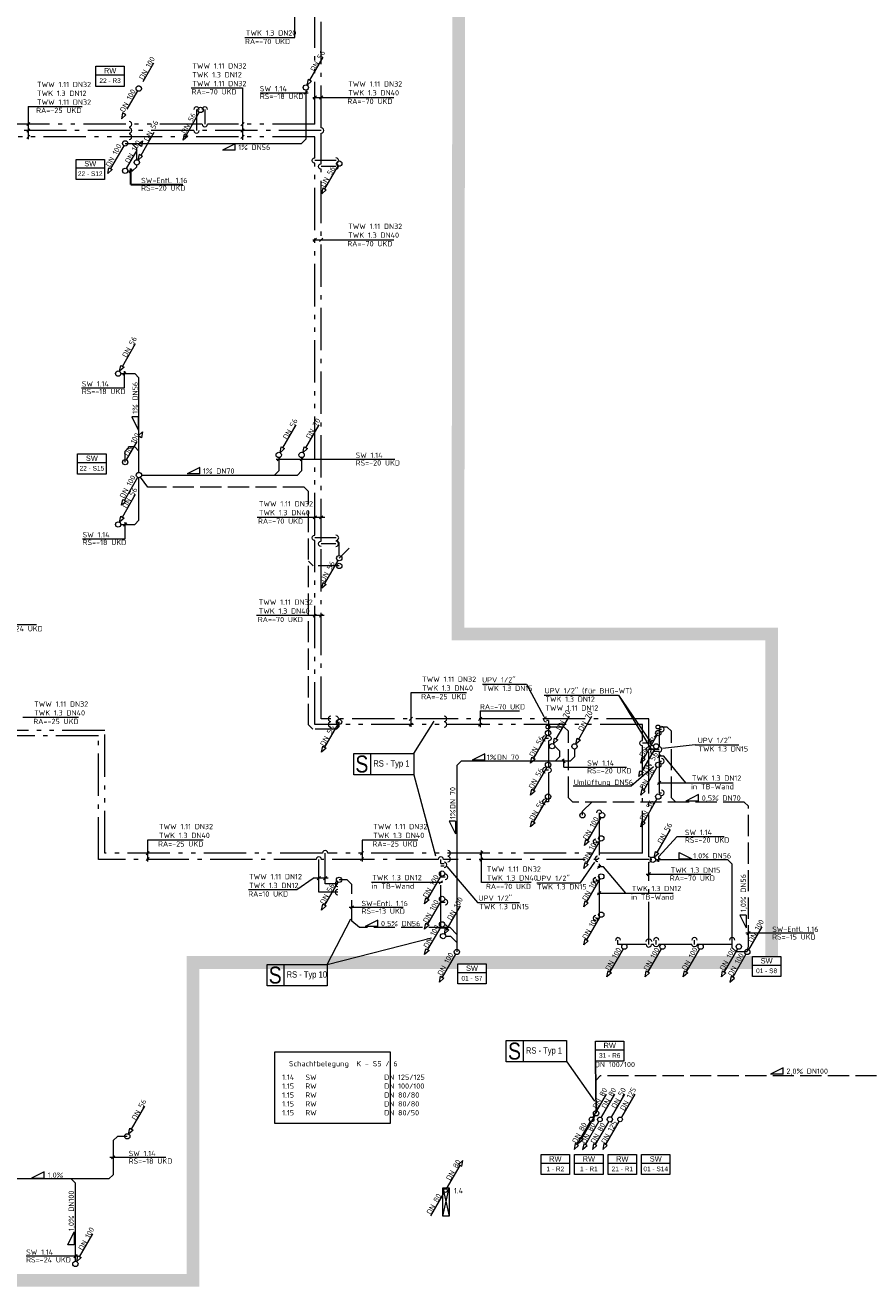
# Model space of a CAD drawing. Header units: metres. Extents: x -5 to 278, y -19 to 180.
# Tile 43 of 59: x 170 to 190, y 62 to 92. Entities that reach past the tile are written whole.
import ezdxf
from ezdxf.enums import TextEntityAlignment as Align

# ---------------------------------------------------------------- set-up
doc = ezdxf.new("R2010")
doc.units = ezdxf.units.M
doc.header["$LTSCALE"] = 0.1
for name, pattern in [('_PGMM_Ge_2Pkt', [16, 10, -2, 0, -2, 0, -2]), ('_PGMM_Ge_Ku', [6.5, 5, -1.5]), ('_PGMM_Ge_Pkt', [14, 10, -2, 0, -2])]:
    doc.linetypes.add(name, pattern=pattern)
doc.layers.get('0').update_dxf_attribs({"linetype": 'CONTINUOUS', "lineweight": 20})
for name, color, linetype, lineweight in [('A_TWW Bereiter_4', 34, 'CONTINUOUS', 20), ('S_Fallstrangentlüftung', 24, '_PGMM_Ge_Ku', 20), ('S_Fallstrangentlüftung TXT', 24, 'CONTINUOUS', 20), ('S_Feuerlöschleitung trocken', 90, '_PGMM_FLT', 20), ('S_Feuerlöschleitung trocken TXT', 52, 'CONTINUOUS', 20), ('S_Kaltwasser', 90, '_PGMM_Ge_Pkt', 20), ('S_Regenwasser', 162, '_PGMM_Ge_Ku', 20), ('S_Regenwasser TXT', 162, 'CONTINUOUS', 20), ('S_Schmutzwasser', 34, 'CONTINUOUS', 20), ('S_Schmutzwasser TXT', 34, 'CONTINUOUS', 20), ('S_Stempel Schott', 125, 'CONTINUOUS', 20), ('S_TXT Strang RW', 140, 'CONTINUOUS', 20), ('S_TXT Strang SW', 30, 'CONTINUOUS', 20), ('S_TXT_W+K+Z', 125, 'CONTINUOUS', 20), ('S_Warmwasser', 10, '_PGMM_Ge_2Pkt', 20)]:
    doc.layers.add(name, color=color, linetype=linetype, lineweight=lineweight)
doc.styles.add('ACS_ISOCT', font='ISOCT')
doc.styles.add('Arial', font='arial.ttf')
doc.styles.add('ARIAL_NARROW', font='ARIALN.TTF')
doc.styles.get("Standard").update_dxf_attribs({"font": 'isocp.shx', "height": 0.001})
doc.styles.add('TGA_E2-02$0$STANDARD', font='isocp3.shx')
doc.linetypes.add('_PGMM_FLT', pattern='A,8,0,["FLT",ACS_ISOCT,S=1,R=0,X=0,Y=-0.5],-3.2', length=11.2)

# ---------------------------------------------------------------- blocks, each defined once
blk = doc.blocks.new('Feuerlöschschrank')
at = {"color": 0, "linetype": 'ByBlock'}
blk.add_lwpolyline([(0.15, 0), (0, 0), (0, 0.67), (0.15, 0.67)], close=True, dxfattribs=at)
for points in [[(0, 0), (0.15, 0.67)], [(0, 0.67), (0.15, 0)]]:
    blk.add_lwpolyline(points, dxfattribs=at)
blk = doc.blocks.new('*U26')
at = {"color": 0, "linetype": 'ByBlock'}
blk.add_wipeout([(0, 0), (0.671, 0), (0.671, -0.473), (0, -0.473)], dxfattribs=at)
blk.add_lwpolyline([(0, 0), (0.671, 0), (0.671, -0.473), (0, -0.473)], close=True, dxfattribs=at)
blk.add_lwpolyline([(0, -0.203), (0.671, -0.203)], dxfattribs=at)
blk.add_lwpolyline([(0, -0.203), (0.671, -0.203)], dxfattribs=at)
at = {"color": 0, "linetype": 'ByBlock', "insert": (0.336, -0.102), "char_height": 0.125, "width": 0.20598, "attachment_point": 5, "style": 'ACS_ISOCT'}
blk.add_mtext('{\\fArial|b0|i0|c0|p34;SW}', dxfattribs=at)
at = {"color": 0, "linetype": 'ByBlock', "style": 'Arial'}
blk.add_attdef('STRANG_NR.', text='', height=0.11, dxfattribs=at).set_placement((0.336, -0.338), align=Align.MIDDLE_CENTER)
blk = doc.blocks.new('*U27')
at = {"color": 0, "linetype": 'ByBlock'}
blk.add_wipeout([(0, 0), (0.671, 0), (0.671, -0.473), (0, -0.473)], dxfattribs=at)
blk.add_lwpolyline([(0, 0), (0.671, 0), (0.671, -0.473), (0, -0.473)], close=True, dxfattribs=at)
blk.add_lwpolyline([(0, -0.203), (0.671, -0.203)], dxfattribs=at)
blk.add_lwpolyline([(0, -0.203), (0.671, -0.203)], dxfattribs=at)
at = {"color": 0, "linetype": 'ByBlock', "insert": (0.336, -0.102), "char_height": 0.125, "width": 0.20598, "attachment_point": 5, "style": 'ACS_ISOCT'}
blk.add_mtext('{\\fArial|b0|i0|c0|p34;RW}', dxfattribs=at)
at = {"color": 0, "linetype": 'ByBlock', "style": 'Arial'}
blk.add_attdef('STRANG_NR.', text='', height=0.11, dxfattribs=at).set_placement((0.336, -0.338), align=Align.MIDDLE_CENTER)

msp = doc.modelspace()

# ---------------------------------------------------------------- linework, layer by layer
at = {"layer": 'A_TWW Bereiter_4', "const_width": 0.3}
msp.add_lwpolyline([(104.65, 119.101), (168.262, 119.101), (187.01, 119.101), (187.01, 111.281), (180.39, 111.286), (180.35, 77.501), (187.75, 77.501), (187.75, 69.751), (174.102, 69.751), (174.102, 62.251), (149.725, 62.251), (149.725, 69.877), (104.61, 69.877), (104.61, 119.182)], dxfattribs=at)
at = {"layer": 'S_Fallstrangentlüftung'}
for p, q in [((172.531, 88.482), (172.844, 89.023)), ((172.805, 89.046), (172.911, 89.14)), ((172.883, 89.001), (172.805, 89.046)), ((172.911, 89.14), (172.883, 89.001)), ((172.562, 88.425), (172.675, 88.425)), ((172.675, 88.425), (172.775, 88.525)), ((172.775, 88.525), (172.775, 88.565)), ((172.531, 81.61), (172.844, 82.151)), ((172.805, 82.174), (172.911, 82.268)), ((172.883, 82.129), (172.805, 82.174)), ((172.911, 82.268), (172.883, 82.129)), ((173.037, 80.963), (172.866, 81.203)), ((176.723, 80.963), (173.037, 80.963)), ((176.824, 75.357), (176.824, 80.862)), ((177.55, 79.291), (177.788, 79.53)), ((177.55, 79.108), (176.934, 79.108)), ((176.926, 75.255), (176.824, 75.357)), ((177.546, 75.317), (177.484, 75.255)), ((177.546, 75.317), (177.546, 75.428)), ((182.857, 75.307), (182.5, 75.307)), ((182.857, 75.307), (182.957, 75.207)), ((185.287, 75.307), (185.093, 75.307)), ((185.287, 75.307), (185.387, 75.207)), ((177.484, 75.255), (176.926, 75.255)), ((182.957, 73.637), (182.957, 75.207)), ((185.075, 75.166), (184.975, 75.066)), ((185.387, 73.637), (185.387, 75.207)), ((182.634, 74.854), (182.634, 74.854)), ((182.957, 73.637), (183.057, 73.537)), ((187.104, 73.537), (183.057, 73.537)), ((183.287, 73.319), (183.505, 73.537)), ((185.387, 73.637), (185.487, 73.537)), ((187.104, 73.537), (187.204, 73.437)), ((183.287, 73.225), (183.287, 73.319)), ((187.204, 70.133), (187.204, 73.437)), ((177.737, 71.702), (177.546, 71.702)), ((177.85, 71.589), (177.737, 71.702)), ((177.85, 70.724), (177.85, 71.589)), ((178.025, 70.576), (177.85, 70.724)), ((180.163, 70.576), (178.025, 70.576)), ((187.175, 70.001), (187.204, 70.133))]:
    msp.add_line(p, q, dxfattribs=at)
at = {"layer": 'S_Fallstrangentlüftung', "linetype": 'Continuous'}
for centre in [(182.475, 75.307), (185.068, 75.307)]:
    msp.add_circle(centre, 0.0463, dxfattribs=at)
for centre in [(172.5, 88.428), (172.5, 81.556)]:
    msp.add_ellipse(centre, major_axis=(0, 0.0625), ratio=1, start_param=-1.570796, end_param=4.712389, dxfattribs=at)
at = {"layer": 'S_Fallstrangentlüftung TXT', "lineweight": 30}
for p, q in [((172.594, 88.387), (172.67, 88.463)), ((172.632, 88.108), (172.632, 88.486)), ((172.632, 88.108), (173.858, 88.108))]:
    msp.add_line(p, q, dxfattribs=at)
at = {"layer": 'S_Fallstrangentlüftung TXT'}
for p, q in [((184.437, 73.917), (184.959, 74.372)), ((183.068, 73.917), (184.437, 73.917)), ((186.027, 73.711), (185.727, 73.561)), ((186.027, 73.561), (185.727, 73.561)), ((186.027, 73.561), (186.027, 73.711)), ((179.059, 71.051), (177.786, 71.051)), ((177.812, 71.014), (177.888, 71.089)), ((187.151, 70.867), (187.001, 70.867)), ((187.001, 70.867), (187.151, 70.567)), ((187.151, 70.867), (187.151, 70.567)), ((178.462, 70.75), (178.162, 70.6)), ((178.462, 70.6), (178.162, 70.6)), ((178.462, 70.6), (178.462, 70.75)), ((188.745, 70.443), (187.14, 70.443)), ((187.166, 70.405), (187.242, 70.481))]:
    msp.add_line(p, q, dxfattribs=at)
at = {"layer": 'S_Feuerlöschleitung trocken', "linetype": '_PGMM_FLT', "ltscale": 2}
for p, q in [((180.078, 64.409), (180.4, 64.966)), ((179.712, 63.775), (180.034, 64.332))]:
    msp.add_line(p, q, dxfattribs=at)
at = {"layer": 'S_Feuerlöschleitung trocken', "linetype": 'Continuous', "ltscale": 2}
for p, q in [((180.467, 65.083), (180.361, 64.988)), ((180.361, 64.988), (180.439, 64.943)), ((180.439, 64.943), (180.467, 65.083))]:
    msp.add_line(p, q, dxfattribs=at)
at = {"layer": 'S_Feuerlöschleitung trocken', "linetype": 'Continuous'}
msp.add_ellipse((180.056, 64.371), major_axis=(0, 0.0445), ratio=1, start_param=-1.570796, end_param=4.712389, dxfattribs=at)
at = {"layer": 'S_Kaltwasser'}
for p, q in [((177.125, 89.444), (177.125, 91.958)), ((174.18, 89.875), (174.18, 89.382)), ((174.117, 89.382), (168.267, 89.382)), ((177.125, 89.382), (174.242, 89.382)), ((177.125, 88.594), (177.125, 89.319)), ((177.467, 88.532), (177.125, 88.532)), ((177.125, 79.694), (177.125, 88.469)), ((177.467, 79.631), (177.125, 79.631)), ((177.125, 75.502), (177.125, 79.569)), ((184.854, 75.502), (177.125, 75.502)), ((182.489, 75.463), (182.44, 75.463)), ((182.489, 75.463), (182.489, 75.102)), ((184.854, 74.837), (184.854, 75.502)), ((171.868, 75.096), (165.462, 75.096)), ((171.868, 72.18), (171.868, 75.096)), ((182.489, 75.039), (182.4, 75.039)), ((185.098, 75.254), (185.15, 75.254)), ((185.098, 75.254), (185.098, 74.837)), ((182.489, 74.977), (182.489, 74.352)), ((185.098, 74.775), (184.854, 74.775)), ((184.854, 72.242), (184.854, 74.712)), ((185.098, 74.726), (184.95, 74.726)), ((185.098, 74.726), (185.098, 73.754)), ((185.098, 74.504), (185.15, 74.504)), ((182.489, 74.289), (182.4, 74.289)), ((182.489, 74.289), (182.489, 74.288)), ((182.489, 74.227), (182.489, 73.539)), ((182.489, 73.539), (182.4, 73.539)), ((185.098, 73.754), (185.15, 73.754)), ((183.679, 73.281), (183.679, 70.796)), ((183.605, 72.596), (183.679, 72.596)), ((177.006, 72.18), (171.868, 72.18)), ((177.069, 71.41), (177.069, 72.18)), ((179.883, 72.18), (177.131, 72.18)), ((179.945, 72.084), (179.945, 72.18)), ((179.945, 72.084), (180.025, 72.084)), ((179.945, 70.573), (179.945, 72.031)), ((179.945, 72.031), (180.025, 72.031)), ((184.854, 72.18), (180.008, 72.18)), ((183.646, 72.215), (183.679, 72.215)), ((184.854, 70.18), (184.854, 72.117)), ((179.945, 71.773), (180.05, 71.773)), ((183.605, 71.696), (183.679, 71.696)), ((177.515, 71.41), (177.069, 71.41)), ((179.945, 71.172), (180.05, 71.172)), ((179.945, 70.573), (180.05, 70.573)), ((183.605, 70.796), (183.679, 70.796)), ((184.125, 70.18), (184.125, 70.275)), ((185.025, 70.18), (185.025, 70.275)), ((185.933, 70.18), (185.933, 70.276)), ((186.818, 70.18), (186.818, 70.276)), ((184.791, 70.18), (184.125, 70.18)), ((184.962, 70.18), (184.916, 70.18)), ((185.87, 70.18), (185.087, 70.18)), ((186.818, 70.18), (185.995, 70.18))]:
    msp.add_line(p, q, dxfattribs=at)
at = {"layer": 'S_Kaltwasser', "linetype": 'Continuous'}
for centre, major_axis in [((174.18, 89.875), (0, 0.0625)), ((172.593, 89.382), (0.0625, 0)), ((174.18, 89.382), (0, -0.0625)), ((177.125, 89.382), (0.0625, 0)), ((177.467, 88.532), (0.0625, 0)), ((177.467, 79.631), (0.0625, 0)), ((177.354, 75.501), (-0.0625, 0)), ((177.474, 75.501), (0.0625, 0)), ((180.025, 75.501), (0.0625, 0)), ((185.15, 75.254), (0.0625, 0)), ((182.406, 75.04), (-0.0625, 0)), ((184.956, 74.727), (-0.0625, 0)), ((185.098, 74.775), (0.0625, 0)), ((185.15, 74.504), (0.0625, 0)), ((182.406, 74.29), (-0.0625, 0)), ((185.15, 73.754), (0.0625, 0)), ((182.406, 73.54), (-0.0625, 0)), ((183.679, 73.281), (0, 0.0625)), ((183.605, 72.596), (-0.0625, 0)), ((177.069, 72.18), (0, 0.0625)), ((179.945, 72.18), (0, 0.0625)), ((180.026, 72.057), (0.0625, 0)), ((180.111, 72.192), (0.0625, 0)), ((183.645, 72.197), (-0.0625, 0)), ((184.854, 72.18), (0.0625, 0)), ((180.05, 71.773), (0.0625, 0)), ((183.605, 71.696), (-0.0625, 0)), ((177.515, 71.41), (-0.0625, 0)), ((180.05, 71.172), (0.0625, 0)), ((183.605, 70.796), (-0.0625, 0)), ((180.05, 70.573), (0.0625, 0)), ((184.125, 70.275), (0, 0.0625)), ((185.025, 70.275), (0, 0.0625)), ((185.933, 70.276), (0, 0.0625)), ((186.818, 70.276), (0, 0.0625)), ((184.854, 70.179), (0, -0.0625))]:
    msp.add_ellipse(centre, major_axis=major_axis, ratio=1, start_param=4.708766, end_param=7.866194, dxfattribs=at)
at = {"layer": 'S_Kaltwasser', "linetype": 'Continuous', "extrusion": (0, 0, -1)}
for centre, major_axis, start_param, end_param in [((177.124, 88.532), (-0.0625, 0), 4.708766, 7.866194), ((177.124, 79.631), (-0.0625, 0), 4.708766, 7.866194), ((182.437, 75.484), (-0.0442, 0.0442), 3.923368, 7.080795), ((182.489, 75.04), (0.0625, 0), 4.708766, 7.866194), ((184.854, 74.775), (-0.0442, 0.0442), 3.923368, 7.080795), ((182.489, 74.29), (0.0625, 0), 4.708766, 7.866194), ((184.854, 70.25), (0.0442, 0.0442), 3.923368, 7.080795), ((185.025, 70.18), (0, -0.0625), 4.708766, 7.866194), ((185.933, 70.18), (0, -0.0625), 4.708766, 7.866194)]:
    msp.add_ellipse(centre, major_axis=major_axis, ratio=1, start_param=start_param, end_param=end_param, dxfattribs=at)
at = {"layer": 'S_Regenwasser'}
for p, q in [((173.165, 90.965), (172.853, 90.424)), ((172.79, 90.315), (172.478, 89.774)), ((172.439, 89.797), (172.41, 89.657)), ((172.41, 89.657), (172.517, 89.752)), ((172.517, 89.752), (172.439, 89.797)), ((183.608, 66.978), (183.708, 67.078)), ((194.776, 67.078), (183.708, 67.078))]:
    msp.add_line(p, q, dxfattribs=at)
at = {"layer": 'S_Regenwasser', "linetype": 'Continuous'}
for p, q in [((183.608, 66.193), (183.608, 66.978)), ((183.844, 66.646), (183.532, 66.105)), ((184.044, 66.645), (183.732, 66.104)), ((184.278, 66.645), (183.965, 66.104)), ((183.577, 66.14), (183.265, 65.598)), ((183.469, 65.997), (183.157, 65.456)), ((183.669, 65.996), (183.357, 65.455)), ((183.903, 65.996), (183.59, 65.455)), ((183.118, 65.478), (183.089, 65.339)), ((183.196, 65.433), (183.118, 65.478)), ((183.197, 65.482), (183.226, 65.621)), ((183.304, 65.576), (183.197, 65.482)), ((183.226, 65.621), (183.304, 65.576)), ((183.318, 65.477), (183.289, 65.338)), ((183.396, 65.432), (183.318, 65.477)), ((183.551, 65.477), (183.523, 65.338)), ((183.629, 65.432), (183.551, 65.477)), ((183.089, 65.339), (183.196, 65.433)), ((183.289, 65.338), (183.396, 65.432)), ((183.523, 65.338), (183.629, 65.432))]:
    msp.add_line(p, q, dxfattribs=at)
at = {"layer": 'S_Regenwasser'}
msp.add_circle((172.821, 90.369), 0.0625, dxfattribs=at)
at = {"layer": 'S_Regenwasser', "linetype": 'Continuous'}
for centre, major_axis in [((183.501, 66.05), (0, 0.055)), ((183.608, 66.194), (0, 0.0625)), ((183.7, 66.049), (0, 0.055)), ((183.934, 66.05), (0, 0.0625))]:
    msp.add_ellipse(centre, major_axis=major_axis, ratio=1, start_param=-1.570796, end_param=4.712389, dxfattribs=at)
at = {"layer": 'S_Regenwasser TXT'}
for p, q in [((188.025, 67.267), (187.725, 67.117)), ((188.025, 67.117), (188.025, 67.267)), ((188.025, 67.117), (187.725, 67.117))]:
    msp.add_line(p, q, dxfattribs=at)
at = {"layer": 'S_Schmutzwasser'}
for p, q in [((176.86, 90.566), (177.173, 91.107)), ((176.793, 90.449), (176.821, 90.589)), ((176.899, 90.544), (176.793, 90.449)), ((176.821, 90.589), (176.899, 90.544)), ((176.761, 90.332), (176.761, 89.175)), ((174.249, 89.811), (173.936, 89.27)), ((172.874, 88.799), (173.186, 89.34)), ((173.869, 89.153), (173.897, 89.293)), ((173.897, 89.293), (173.975, 89.248)), ((172.47, 89.021), (172.157, 88.48)), ((172.5, 89.075), (176.661, 89.075)), ((172.775, 88.958), (172.658, 89.075)), ((173.975, 89.248), (173.869, 89.153)), ((176.661, 89.075), (176.761, 89.175)), ((172.775, 88.69), (172.775, 88.958)), ((172.806, 88.682), (172.835, 88.821)), ((172.913, 88.776), (172.806, 88.682)), ((172.835, 88.821), (172.913, 88.776)), ((172.09, 88.363), (172.118, 88.502)), ((172.196, 88.457), (172.09, 88.363)), ((172.118, 88.502), (172.196, 88.457)), ((177.519, 88.546), (177.206, 88.005)), ((177.139, 87.888), (177.167, 88.027)), ((177.245, 87.982), (177.139, 87.888)), ((177.167, 88.027), (177.245, 87.982)), ((172.434, 83.816), (172.746, 84.357)), ((172.366, 83.699), (172.395, 83.839)), ((172.473, 83.794), (172.366, 83.699)), ((172.395, 83.839), (172.473, 83.794)), ((172.397, 83.645), (172.725, 83.645)), ((172.725, 83.645), (172.825, 83.545)), ((172.825, 81.312), (172.825, 83.545)), ((176.221, 81.896, 3.88), (176.534, 82.437, 3.88)), ((176.762, 81.896, 3.88), (177.074, 82.437, 3.88)), ((172.598, 81.914), (172.5, 81.815)), ((172.725, 81.914), (172.598, 81.914)), ((172.725, 81.914), (172.825, 81.814)), ((176.154, 81.779, 3.88), (176.182, 81.919, 3.88)), ((176.26, 81.874, 3.88), (176.154, 81.779, 3.88)), ((176.182, 81.919, 3.88), (176.26, 81.874, 3.88)), ((176.694, 81.779, 3.88), (176.723, 81.919, 3.88)), ((176.801, 81.874, 3.88), (176.694, 81.779, 3.88)), ((176.723, 81.919, 3.88), (176.801, 81.874, 3.88)), ((172.5, 81.556), (172.5, 81.815)), ((176.123, 81.662), (176.123, 81.35)), ((176.663, 81.663), (176.663, 81.35)), ((176.123, 81.35), (176.023, 81.25)), ((176.663, 81.35), (176.563, 81.25)), ((172.794, 81.196), (172.481, 80.655)), ((172.825, 80.185), (172.825, 81.188)), ((172.887, 81.25), (176.563, 81.25)), ((176.824, 80.862), (176.723, 80.963)), ((172.414, 80.538), (172.442, 80.677)), ((172.434, 80.256), (172.746, 80.797)), ((172.442, 80.677), (172.52, 80.632)), ((172.52, 80.632), (172.414, 80.538)), ((172.366, 80.139), (172.395, 80.279)), ((172.473, 80.234), (172.366, 80.139)), ((172.395, 80.279), (172.473, 80.234)), ((172.397, 80.085), (172.725, 80.085)), ((172.825, 80.185), (172.725, 80.085)), ((177.507, 79.699), (177.474, 79.699)), ((177.55, 79.656), (177.507, 79.699)), ((177.55, 79.354), (177.55, 79.656)), ((176.934, 79.108), (176.824, 79.218)), ((177.519, 79.237), (177.206, 78.696)), ((177.139, 78.579), (177.167, 78.718)), ((177.245, 78.673), (177.139, 78.579)), ((177.167, 78.718), (177.245, 78.673)), ((177.515, 75.373), (177.203, 74.831)), ((182.67, 75.025), (182.982, 75.566)), ((183.199, 75.021, 3.88), (183.511, 75.562, 3.88)), ((182.444, 75.111), (182.131, 74.57)), ((182.602, 74.908), (182.631, 75.047)), ((182.709, 75.002), (182.602, 74.908)), ((182.631, 75.047), (182.709, 75.002)), ((183.131, 74.904, 3.88), (183.16, 75.044, 3.88)), ((183.16, 75.044, 3.88), (183.238, 74.999, 3.88)), ((185.044, 75.111), (184.731, 74.57)), ((177.135, 74.714), (177.164, 74.854)), ((177.242, 74.809), (177.135, 74.714)), ((177.164, 74.854), (177.242, 74.809)), ((182.742, 74.746), (182.634, 74.854)), ((182.742, 74.746), (182.742, 74.604)), ((183.1, 74.787), (183.1, 74.602)), ((183.238, 74.999, 3.88), (183.131, 74.904, 3.88)), ((184.994, 74.796), (184.681, 74.255)), ((180.326, 74.401), (180.427, 74.502)), ((183, 74.502), (180.427, 74.502)), ((182.064, 74.453), (182.092, 74.592)), ((182.17, 74.547), (182.064, 74.453)), ((182.092, 74.592), (182.17, 74.547)), ((182.742, 74.604), (182.642, 74.504)), ((183, 74.502), (183.1, 74.602)), ((184.664, 74.453), (184.692, 74.592)), ((184.77, 74.547), (184.664, 74.453)), ((184.692, 74.592), (184.77, 74.547)), ((180.326, 74.401), (180.326, 70.001)), ((182.444, 74.361), (182.131, 73.82)), ((184.614, 74.138), (184.642, 74.277)), ((184.72, 74.232), (184.614, 74.138)), ((184.642, 74.277), (184.72, 74.232)), ((185.044, 74.361), (184.731, 73.82)), ((182.064, 73.703), (182.092, 73.842)), ((182.092, 73.842), (182.17, 73.797)), ((184.664, 73.703), (184.692, 73.842)), ((184.692, 73.842), (184.77, 73.797)), ((182.17, 73.797), (182.064, 73.703)), ((182.444, 73.611), (182.131, 73.07)), ((184.77, 73.797), (184.664, 73.703)), ((185.044, 73.611), (184.731, 73.07)), ((182.064, 72.953), (182.092, 73.092)), ((182.17, 73.047), (182.064, 72.953)), ((182.092, 73.092), (182.17, 73.047)), ((183.719, 73.171), (183.406, 72.63)), ((184.664, 72.953), (184.692, 73.092)), ((184.77, 73.047), (184.664, 72.953)), ((184.692, 73.092), (184.77, 73.047)), ((183.339, 72.513), (183.367, 72.652)), ((183.367, 72.652), (183.445, 72.607)), ((183.699, 72.626), (183.386, 72.085)), ((185.049, 72.346, 7.76), (185.361, 72.887, 7.76)), ((183.445, 72.607), (183.339, 72.513)), ((184.981, 72.229, 7.76), (185.01, 72.369, 7.76)), ((185.088, 72.324, 7.76), (184.981, 72.229, 7.76)), ((185.01, 72.369, 7.76), (185.088, 72.324, 7.76)), ((183.319, 71.968), (183.347, 72.107)), ((183.425, 72.062), (183.319, 71.968)), ((183.347, 72.107), (183.425, 72.062)), ((186.717, 72.175), (185.012, 72.175)), ((186.717, 72.175), (186.817, 72.075)), ((186.817, 70.1), (186.817, 72.075)), ((179.945, 71.796), (179.632, 71.255)), ((177.515, 71.648), (177.203, 71.107)), ((183.699, 71.726), (183.386, 71.185)), ((179.565, 71.138), (179.593, 71.277)), ((179.671, 71.232), (179.565, 71.138)), ((179.593, 71.277), (179.671, 71.232)), ((179.945, 71.196), (179.632, 70.655)), ((183.319, 71.068), (183.347, 71.207)), ((183.425, 71.162), (183.319, 71.068)), ((183.347, 71.207), (183.425, 71.162)), ((177.135, 70.99), (177.164, 71.13)), ((177.242, 71.085), (177.135, 70.99)), ((177.164, 71.13), (177.242, 71.085)), ((180.099, 70.545), (180.411, 71.086)), ((179.565, 70.538), (179.593, 70.677)), ((179.671, 70.632), (179.565, 70.538)), ((179.593, 70.677), (179.671, 70.632)), ((179.945, 70.596), (179.632, 70.055)), ((180.031, 70.428), (180.06, 70.568)), ((180.06, 70.568), (180.138, 70.523)), ((180.326, 70.413), (180.163, 70.576)), ((183.699, 70.826), (183.386, 70.285)), ((187.519, 70.595), (187.206, 70.054)), ((180.138, 70.523), (180.031, 70.428)), ((180.062, 70.374), (180.176, 70.374)), ((180.326, 70.224), (180.176, 70.374)), ((183.319, 70.168), (183.347, 70.307)), ((183.425, 70.262), (183.319, 70.168)), ((183.347, 70.307), (183.425, 70.262)), ((179.565, 69.938), (179.593, 70.077)), ((179.671, 70.032), (179.565, 69.938)), ((179.593, 70.077), (179.671, 70.032)), ((180.294, 69.946), (179.981, 69.405)), ((184.244, 70.071), (183.931, 69.53)), ((185.144, 70.071), (184.831, 69.53)), ((186.044, 70.071), (185.731, 69.53)), ((186.944, 70.072), (186.631, 69.531)), ((186.917, 70), (186.817, 70.1)), ((187.144, 69.946), (186.831, 69.405)), ((187.175, 70), (186.917, 70)), ((179.914, 69.288), (179.942, 69.427)), ((180.02, 69.382), (179.914, 69.288)), ((179.942, 69.427), (180.02, 69.382)), ((183.864, 69.413), (183.892, 69.552)), ((183.97, 69.507), (183.864, 69.413)), ((183.892, 69.552), (183.97, 69.507)), ((184.764, 69.413), (184.792, 69.552)), ((184.87, 69.507), (184.764, 69.413)), ((184.792, 69.552), (184.87, 69.507)), ((185.664, 69.413), (185.692, 69.552)), ((185.77, 69.507), (185.664, 69.413)), ((185.692, 69.552), (185.77, 69.507)), ((186.564, 69.414), (186.592, 69.553)), ((186.67, 69.508), (186.564, 69.414)), ((186.592, 69.553), (186.67, 69.508)), ((186.792, 69.427), (186.764, 69.288)), ((186.764, 69.288), (186.87, 69.382)), ((186.87, 69.382), (186.792, 69.427)), ((184.52, 66.646), (184.208, 66.105)), ((172.649, 65.821), (172.961, 66.362)), ((172.581, 65.704), (172.61, 65.844)), ((172.688, 65.799), (172.581, 65.704)), ((172.61, 65.844), (172.688, 65.799)), ((184.145, 65.997), (183.833, 65.456)), ((172.316, 65.65), (172.216, 65.55)), ((172.216, 65.55), (172.216, 64.744)), ((172.55, 65.65), (172.316, 65.65)), ((183.794, 65.478), (183.765, 65.339)), ((183.872, 65.433), (183.794, 65.478)), ((183.765, 65.339), (183.872, 65.433)), ((172.116, 64.644), (169.675, 64.644)), ((171.227, 64.644), (171.327, 64.544)), ((172.116, 64.644), (172.216, 64.744)), ((171.327, 62.702), (171.327, 64.544)), ((171.426, 62.811), (171.738, 63.352)), ((171.358, 62.694), (171.387, 62.834)), ((171.387, 62.834), (171.465, 62.789)), ((171.465, 62.789), (171.358, 62.694))]:
    msp.add_line(p, q, dxfattribs=at)
for centre in [(172.5, 89.076), (177.55, 79.291), (177.55, 79.108), (177.546, 75.428)]:
    msp.add_circle(centre, 0.0625, dxfattribs=at)
at = {"layer": 'S_Schmutzwasser', "linetype": 'Continuous'}
for centre, major_axis in [((176.761, 90.395), (0, 0.0625)), ((174.28, 89.865), (0, 0.0625)), ((172.775, 88.627), (0, 0.0625)), ((177.55, 88.6), (0, 0.0625)), ((172.335, 83.645), (0, 0.0625)), ((176.123, 81.725, 3.88), (0, 0.0625)), ((176.663, 81.725, 3.88), (0, 0.0625)), ((172.825, 81.25), (0, 0.0625)), ((172.335, 80.085), (0, 0.0625)), ((182.475, 75.165), (0, 0.0625)), ((185.075, 75.165), (0, 0.0625)), ((182.571, 74.854), (0, 0.0625)), ((183.1, 74.85, 3.88), (0, 0.0625)), ((185.025, 74.85), (0, 0.0625)), ((182.475, 74.415), (0, 0.0625)), ((185.075, 74.415), (0, 0.0625)), ((182.475, 73.665), (0, 0.0625)), ((185.075, 73.665), (0, 0.0625)), ((183.287, 73.225), (0, 0.0625)), ((183.75, 73.225), (0, 0.0625)), ((183.73, 72.68), (0, 0.0625)), ((184.95, 72.175, 7.76), (0, 0.0625)), ((177.546, 71.702), (0, 0.0625)), ((179.976, 71.85), (0, 0.0625)), ((183.73, 71.78), (0, 0.0625)), ((179.976, 71.25), (0, 0.0625)), ((183.73, 70.88), (0, 0.0625)), ((179.976, 70.65), (0, 0.0625)), ((180, 70.374), (0, 0.0625)), ((180.325, 70), (0, 0.0625)), ((184.275, 70.125), (0, 0.0625)), ((185.175, 70.125), (0, 0.0625)), ((186.075, 70.125), (0, 0.0625)), ((186.975, 70.126), (0, 0.0625)), ((187.175, 70), (0, 0.0625)), ((184.176, 66.051), (0, 0.055)), ((172.55, 65.65), (0, 0.0625)), ((171.327, 62.64), (0, 0.0625))]:
    msp.add_ellipse(centre, major_axis=major_axis, ratio=1, start_param=-1.570796, end_param=4.712389, dxfattribs=at)
at = {"layer": 'S_Schmutzwasser TXT'}
for p, q in [((175.684, 90.272), (176.817, 90.272)), ((176.726, 90.237), (176.801, 90.312)), ((175.096, 89.064), (174.796, 88.914)), ((175.096, 88.914), (175.096, 89.064)), ((175.096, 88.914), (174.796, 88.914)), ((172.443, 83.607), (172.519, 83.683)), ((172.481, 83.308), (172.481, 83.702)), ((171.473, 83.308), (172.481, 83.308)), ((172.806, 82.622), (172.656, 82.622)), ((172.656, 82.622), (172.806, 82.322)), ((172.806, 82.622), (172.806, 82.322)), ((176.065, 81.624), (178.86, 81.624)), ((176.085, 81.587), (176.16, 81.662)), ((176.625, 81.587), (176.701, 81.662)), ((174.262, 81.427), (173.962, 81.277)), ((174.262, 81.277), (173.962, 81.277)), ((174.262, 81.277), (174.262, 81.427)), ((172.462, 80.047), (172.538, 80.123)), ((172.5, 79.748), (172.5, 80.142)), ((171.493, 79.748), (172.5, 79.748)), ((169.098, 77.722), (170.406, 77.722)), ((180.984, 74.678), (180.684, 74.528)), ((180.984, 74.528), (180.684, 74.528)), ((180.984, 74.528), (180.984, 74.678)), ((182.883, 74.464), (182.807, 74.54)), ((182.845, 74.362), (182.845, 74.556)), ((182.845, 74.362), (184.322, 74.362)), ((180.293, 73.086), (180.143, 73.086)), ((180.143, 73.086), (180.293, 72.786)), ((180.293, 73.086), (180.293, 72.786)), ((185.522, 72.727), (185.08, 72.247)), ((185.522, 72.727), (186.627, 72.727)), ((185.566, 72.199), (185.566, 72.349)), ((185.566, 72.349), (185.866, 72.199)), ((185.043, 72.137), (185.118, 72.213)), ((185.08, 72.247), (185.08, 72.123)), ((185.566, 72.199), (185.866, 72.199)), ((172.178, 65.116), (172.254, 65.192)), ((173.462, 65.154), (172.141, 65.154)), ((170.591, 64.815), (170.291, 64.665)), ((170.291, 64.665), (170.591, 64.665)), ((170.591, 64.665), (170.591, 64.815)), ((171.149, 63.094), (171.299, 63.394)), ((171.299, 63.394), (171.299, 63.094)), ((171.387, 62.825), (170.162, 62.825)), ((171.299, 63.094), (171.149, 63.094)), ((171.291, 62.787), (171.367, 62.862))]:
    msp.add_line(p, q, dxfattribs=at)
at = {"layer": 'S_Stempel Schott'}
for p, q in [((179.31, 74.68), (179.79, 75.444)), ((178.291, 74.68), (178.291, 74.18)), ((179.31, 74.18), (179.819, 72.269)), ((177.265, 69.701), (177.821, 70.781)), ((177.265, 69.701), (179.725, 70.33)), ((176.246, 69.701), (176.246, 69.201)), ((181.89, 67.908), (181.89, 67.408)), ((182.919, 67.41), (183.573, 66.481))]:
    msp.add_line(p, q, dxfattribs=at)
for points in [[(177.891, 74.68), (179.31, 74.68), (179.31, 74.18), (177.891, 74.18)], [(175.846, 69.701), (177.265, 69.701), (177.265, 69.201), (175.846, 69.201)], [(181.49, 67.908), (182.91, 67.908), (182.91, 67.408), (181.49, 67.408)]]:
    msp.add_lwpolyline(points, close=True, dxfattribs=at)
at = {"layer": 'S_TXT_W+K+Z'}
for p, q in [((176.506, 91.571), (176.506, 92.092)), ((175.32, 91.571), (176.506, 91.571)), ((174.059, 90.385), (175.267, 90.385)), ((175.267, 90.385), (175.267, 89.162)), ((176.937, 90.122), (177.013, 90.197)), ((177.086, 90.122), (177.161, 90.197)), ((170.216, 89.947), (170.216, 89.177)), ((170.216, 89.947), (171.484, 89.947)), ((176.927, 90.16), (178.837, 90.16)), ((170.178, 89.496), (170.254, 89.571)), ((170.178, 89.344), (170.254, 89.419)), ((175.23, 89.494), (175.305, 89.569)), ((175.23, 89.342), (175.305, 89.417)), ((170.178, 89.194), (170.254, 89.269)), ((175.23, 89.192), (175.305, 89.267)), ((176.927, 86.801), (178.837, 86.801)), ((176.937, 86.764), (177.013, 86.839)), ((177.086, 86.764), (177.161, 86.839)), ((175.614, 80.255), (177.207, 80.255)), ((176.937, 80.218), (177.013, 80.293)), ((177.086, 80.218), (177.161, 80.293)), ((177.193, 77.935), (175.596, 77.935)), ((176.932, 77.897), (177.008, 77.972)), ((177.081, 77.897), (177.156, 77.972)), ((180.931, 76.314), (181.965, 76.314)), ((181.965, 76.314), (182.378, 75.554)), ((180.55, 76.116), (179.237, 76.116)), ((179.237, 76.116), (179.237, 75.309)), ((182.387, 76.058), (184.137, 76.058)), ((184.137, 76.058), (184.888, 74.967)), ((184.137, 76.058), (184.905, 74.788)), ((180.872, 75.687), (181.804, 75.687)), ((180.872, 75.687), (180.872, 75.301)), ((171.4, 75.531), (170.086, 75.531)), ((179.199, 75.464), (179.275, 75.539)), ((179.199, 75.326), (179.275, 75.401)), ((180.835, 75.464), (180.91, 75.539)), ((180.835, 75.326), (180.91, 75.401)), ((185.946, 74.885), (185.172, 74.797)), ((185.946, 74.885), (186.973, 74.885)), ((185.06, 74.579), (185.136, 74.654)), ((185.203, 74.616), (185.07, 74.616)), ((185.728, 73.992), (185.203, 74.616)), ((185.06, 73.954), (185.136, 74.03)), ((185.062, 73.992), (186.845, 73.992)), ((174.343, 72.64), (173.03, 72.64)), ((173.03, 72.64), (173.03, 72.137)), ((179.4, 72.64), (178.087, 72.64)), ((178.087, 72.64), (178.087, 72.137)), ((172.993, 72.292), (173.068, 72.368)), ((178.049, 72.292), (178.125, 72.368)), ((180.865, 72.292), (180.94, 72.368)), ((180.903, 71.637), (180.903, 72.392)), ((172.993, 72.154), (173.068, 72.23)), ((178.049, 72.154), (178.125, 72.23)), ((180.865, 72.142), (180.94, 72.218)), ((183.243, 71.632), (183.581, 72.115)), ((183.643, 71.973), (183.718, 72.049)), ((176.546, 71.475), (176.933, 71.741)), ((177.292, 71.741), (176.933, 71.741)), ((177.031, 71.704), (177.107, 71.779)), ((177.18, 71.704), (177.255, 71.779)), ((180.088, 72.017), (180.811, 71.165)), ((183.786, 72.011), (183.652, 72.011)), ((184.31, 71.387), (183.786, 72.011)), ((184.791, 71.834), (186.319, 71.834)), ((184.816, 71.796), (184.892, 71.872)), ((175.413, 71.475), (176.546, 71.475)), ((178.312, 71.645), (179.982, 71.645)), ((179.907, 71.607), (179.983, 71.682)), ((182.077, 71.637), (180.903, 71.637)), ((182.209, 71.632), (183.243, 71.632)), ((180.811, 71.165), (181.802, 71.165)), ((183.643, 71.349), (183.718, 71.425)), ((183.645, 71.387), (185.427, 71.387))]:
    msp.add_line(p, q, dxfattribs=at)
msp.add_lwpolyline([(176.024, 65.962), (178.762, 65.962), (178.762, 67.638), (176.024, 67.638)], close=True, dxfattribs=at)
at = {"layer": 'S_Warmwasser'}
for p, q in [((176.975, 89.532), (176.975, 94.753)), ((174.38, 89.875), (174.38, 89.532)), ((174.317, 89.532), (168.433, 89.532)), ((176.975, 89.532), (174.442, 89.532)), ((176.975, 89.232), (168.433, 89.232)), ((176.975, 88.731), (176.975, 89.232)), ((177.474, 88.669), (176.975, 88.669)), ((176.975, 79.831), (176.975, 88.607)), ((177.474, 79.768), (176.975, 79.768)), ((176.975, 75.364), (176.975, 79.706)), ((184.704, 75.364), (176.975, 75.364)), ((184.704, 74.987), (184.704, 75.364)), ((172.018, 75.221), (165.325, 75.221)), ((172.018, 72.33), (172.018, 75.221)), ((184.95, 74.925), (184.704, 74.925)), ((184.704, 72.33), (184.704, 74.862)), ((177.156, 72.33), (172.018, 72.33)), ((177.219, 71.61), (177.219, 72.33)), ((184.704, 72.33), (177.281, 72.33)), ((177.516, 71.61), (177.219, 71.61))]:
    msp.add_line(p, q, dxfattribs=at)
at = {"layer": 'S_Warmwasser', "linetype": 'Continuous'}
for centre, major_axis in [((174.38, 89.875), (0, 0.0625)), ((172.593, 89.532), (0.0625, 0)), ((172.593, 89.232), (0.0625, 0)), ((174.38, 89.532), (0, -0.0625)), ((177.474, 88.669), (0.0625, 0)), ((177.474, 79.768), (0.0625, 0)), ((177.354, 75.364), (-0.0625, 0)), ((177.475, 75.364), (0.0625, 0)), ((180.026, 75.364), (0.0625, 0)), ((177.219, 72.33), (0, 0.0625)), ((180.11, 72.329), (0.0625, 0)), ((177.515, 71.61), (-0.0625, 0))]:
    msp.add_ellipse(centre, major_axis=major_axis, ratio=1, start_param=4.708766, end_param=7.866194, dxfattribs=at)
at = {"layer": 'S_Warmwasser', "linetype": 'Continuous', "extrusion": (0, 0, -1)}
for centre, major_axis, start_param, end_param in [((176.974, 88.669), (-0.0625, 0), 4.708766, 7.866194), ((176.974, 79.768), (-0.0625, 0), 4.708766, 7.866194), ((184.704, 74.925), (-0.0442, 0.0442), 3.923368, 7.080795), ((184.955, 74.924), (-0.0442, 0.0442), 3.923368, 7.080795)]:
    msp.add_ellipse(centre, major_axis=major_axis, ratio=1, start_param=start_param, end_param=end_param, dxfattribs=at)

# ---------------------------------------------------------------- block references
at = {"layer": 'S_Feuerlöschleitung trocken', "linetype": 'Continuous'}
msp.add_blockref('Feuerlöschschrank', (179.99, 63.766), dxfattribs=at)

# ---------------------------------------------------------------- texts
at = {"layer": 'S_Fallstrangentlüftung TXT', "lineweight": 30}
for s, rotation, p in [('DN 100', 61.3658, (172.596, 88.592)), ('1,0%%% DN56', 90, (187.144, 70.941))]:
    msp.add_text(s, height=0.125, rotation=rotation, dxfattribs=at).set_placement(p)
for s, p in [('SW-Entl. 1.16', (172.877, 88.139)), ('RS=-20 UKD', (172.877, 87.959)), ('0,5%%% DN70', (186.101, 73.568)), ('SW-Entl. 1.16', (178.075, 71.082)), ('RS=-13 UKD', (178.075, 70.902)), ('0,5%%% DN56', (178.535, 70.607))]:
    msp.add_text(s, height=0.125, dxfattribs=at).set_placement(p)
at = {"layer": 'S_Fallstrangentlüftung TXT'}
for s, p in [('Umlüftung DN56', (183.083, 73.939)), ('SW-Entl. 1.16', (187.761, 70.473)), ('RS=-15 UKD', (187.761, 70.293))]:
    msp.add_text(s, height=0.125, dxfattribs=at).set_placement(p)
at = {"layer": 'S_Feuerlöschleitung trocken TXT', "lineweight": 30}
for p in [(180.171, 64.596), (179.711, 63.793)]:
    msp.add_text('DN 80', height=0.125, rotation=61.3658, dxfattribs=at).set_placement(p)
at = {"layer": 'S_Feuerlöschleitung trocken TXT', "lineweight": 30, "style": 'TGA_E2-02$0$STANDARD'}
msp.add_text('1.4', height=0.125, dxfattribs=at).set_placement((180.255, 64.305))
at = {"layer": 'S_Regenwasser TXT', "lineweight": 30}
for p in [(172.929, 90.563), (172.476, 89.797)]:
    msp.add_text('DN 100', height=0.125, rotation=61.3658, dxfattribs=at).set_placement(p)
at = {"layer": 'S_Regenwasser TXT'}
msp.add_text('2,0%%% DN100', height=0.125, dxfattribs=at).set_placement((188.098, 67.124))
for s, p in [('DN 80', (183.628, 66.29)), ('DN 80', (183.84, 66.291)), ('DN 50', (184.071, 66.296)), ('DN 80', (183.145, 65.472)), ('DN 80', (183.354, 65.464)), ('DN 80', (183.581, 65.463))]:
    msp.add_text(s, height=0.125, rotation=61.3658, dxfattribs=at).set_placement(p)
at = {"layer": 'S_Schmutzwasser TXT'}
for s, rotation, p in [('DN 56', 61.3658, (176.971, 90.76)), ('DN 56', 61.3658, (173.924, 89.287)), ('DN 56', 61.3658, (173.041, 89.112)), ('DN 100', 61.3658, (172.142, 88.505)), ('DN 56', 61.3658, (177.205, 88.028)), ('DN 56', 61.3658, (172.531, 84.013)), ('1%%% DN56', 90, (172.799, 82.695)), ('DN 56', 61.3658, (176.323, 82.078)), ('DN 70', 61.3658, (176.866, 82.091)), ('DN 100', 61.3658, (172.569, 81.686)), ('DN 100', 61.3658, (172.473, 80.69)), ('DN 56', 61.3658, (172.539, 80.452)), ('DN 56', 61.3658, (177.199, 78.715)), ('DN 70', 61.3658, (182.764, 75.213)), ('DN 70', 61.3658, (183.287, 75.193)), ('DN 56', 61.3658, (177.2, 74.841)), ('DN 56', 61.3658, (182.133, 74.589)), ('DN 56', 61.3658, (184.728, 74.584)), ('DN 56', 61.3658, (184.823, 74.211)), ('DN 56', 61.3658, (182.12, 73.834)), ('DN 56', 61.3658, (184.738, 73.822)), ('DN 70', 90, (180.288, 73.372)), ('DN 56', 61.3658, (182.135, 73.09)), ('DN 56', 61.3658, (184.735, 73.084)), ('1%%%', 90, (180.29, 73.134)), ('DN 100', 61.3658, (183.398, 72.63)), ('DN 56', 61.3658, (185.157, 72.541)), ('DN 100', 61.3658, (183.382, 72.102)), ('DN 100', 61.3658, (179.625, 71.263)), ('DN 100', 61.3658, (183.382, 71.193)), ('DN 56', 61.3658, (177.196, 71.111)), ('DN 100', 61.3658, (179.627, 70.671)), ('DN 100', 61.3658, (180.195, 70.735)), ('DN 100', 61.3658, (179.637, 70.079)), ('DN 100', 61.3658, (183.384, 70.286)), ('DN 100', 61.3658, (187.294, 70.208)), ('DN 100', 61.3658, (179.969, 69.429)), ('DN 100', 61.3658, (183.927, 69.547)), ('DN 100', 61.3658, (184.831, 69.547)), ('DN 100', 61.3658, (185.73, 69.552)), ('DN 100', 61.3658, (186.625, 69.549)), ('DN 100', 61.3658, (186.821, 69.415)), ('DN 125', 61.3658, (184.275, 66.243)), ('DN 56', 61.3658, (172.755, 66.019)), ('DN 125', 61.3658, (183.829, 65.461)), ('1,0%%% DN100', 90, (171.292, 63.416)), ('DN 100', 61.3658, (171.498, 62.947))]:
    msp.add_text(s, height=0.125, rotation=rotation, dxfattribs=at).set_placement(p)
for s, p in [('SW 1.14', (175.677, 90.304)), ('RS=-18 UKD', (175.677, 90.124)), ('1%%% DN56', (175.169, 88.921)), ('SW 1.14', (171.477, 83.34)), ('RS=-18 UKD', (171.477, 83.16)), ('SW 1.14', (177.936, 81.656)), ('RS=-20 UKD', (177.936, 81.476)), ('1%%% DN70', (174.335, 81.284)), ('SW 1.14', (171.496, 79.78)), ('RS=-18 UKD', (171.496, 79.6)), ('RS=-24 UKD', (169.502, 77.564)), ('1%%%', (181.032, 74.531)), ('DN 70', (181.27, 74.533)), ('SW 1.14', (183.398, 74.393)), ('RS=-20 UKD', (183.398, 74.213)), ('SW 1.14', (185.704, 72.758)), ('RS=-20 UKD', (185.704, 72.578)), ('1,0%%% DN56', (185.899, 72.206)), ('SW 1.14', (172.582, 65.184)), ('RS=-18 UKD', (172.582, 65.004)), ('1,0%%% ', (170.673, 64.672)), ('SW 1.14', (170.164, 62.855)), ('RS=-24 UKD', (170.164, 62.675))]:
    msp.add_text(s, height=0.125, dxfattribs=at).set_placement(p)
at = {"layer": 'S_Stempel Schott', "style": 'ARIAL_NARROW'}
for s, height, p in [('S', 0.4, (177.931, 74.234)), ('RS - Typ 1', 0.15, (178.353, 74.374)), ('S', 0.4, (175.886, 69.255)), ('RS - Typ 10', 0.15, (176.308, 69.396)), ('S', 0.4, (181.531, 67.462)), ('RS - Typ 1', 0.15, (181.953, 67.602))]:
    msp.add_text(s, height=height, dxfattribs=at).set_placement(p)
at = {"layer": 'S_TXT_W+K+Z'}
for s, p in [('RA=-70 UKD', (175.327, 91.417)), ('RA=-70 UKD', (174.065, 90.231)), ('RA=-25 UKD', (170.401, 89.793)), ('RA=-70 UKD', (175.634, 80.102)), ('RA=-70 UKD', (175.629, 77.781)), ('UPV 1/2"', (180.919, 76.357)), ('UPV 1/2" (für BHG-WT)', (182.396, 76.1)), ('RA=-25 UKD', (179.483, 75.962)), ('RA=-70 UKD', (180.87, 75.721)), ('RA=-25 UKD', (170.333, 75.377)), ('UPV 1/2"', (186.006, 74.928)), ('in TB-Wand', (185.848, 73.838)), ('RA=-25 UKD', (173.277, 72.487)), ('RA=-25 UKD', (178.333, 72.487)), ('UPV 1/2"', (182.197, 71.675)), ('RA=-70 UKD', (185.347, 71.68)), ('RA=10 UKD', (175.403, 71.306)), ('in TB-Wand', (178.309, 71.491)), ('RA=-70 UKD', (181.01, 71.483)), ('UPV 1/2"', (180.836, 71.207)), ('in TB-Wand', (184.431, 71.233)), ('Schachtbelegung  K - S5 / 6', (176.364, 67.302)), ('1.14   SW                  DN 125/125', (176.203, 66.982)), ('1.15   RW                  DN 100/100', (176.203, 66.773)), ('1.15   RW                  DN 80/80', (176.203, 66.563)), ('1.15   RW                  DN 80/80', (176.203, 66.354)), ('1.15   RW                  DN 80/50', (176.203, 66.145))]:
    msp.add_text(s, height=0.125, dxfattribs=at).set_placement(p)
at = {"layer": 'S_TXT_W+K+Z', "style": 'ACS_ISOCT'}
for p in [(177.74, 90.006), (177.74, 86.647)]:
    msp.add_text('RA=-70 UKD', height=0.125, dxfattribs=at).set_placement(p)
at = {"layer": 'S_TXT_W+K+Z', "char_height": 0.125, "width": 13.51068, "attachment_point": 1}
for s, insert in [('\\PTWK 1.3 DN20', (175.346, 91.952)), ('TWW 1.11 DN32\\PTWK 1.3 DN12\\PTWW 1.11 DN32', (174.084, 90.966)), ('TWW 1.11 DN32\\PTWK 1.3 DN12\\PTWW 1.11 DN32', (170.42, 90.528)), ('TWW 1.11 DN32\\PTWK 1.3 DN40', (177.759, 90.541)), ('TWW 1.11 DN32\\PTWK 1.3 DN40', (177.759, 87.182)), ('TWW 1.11 DN32\\PTWK 1.3 DN40', (175.654, 80.636)), ('TWW 1.11 DN32\\PTWK 1.3 DN40', (175.649, 78.315)), ('TWW 1.11 DN32\\PTWK 1.3 DN40', (179.503, 76.497)), ('TWK 1.3 DN15', (180.935, 76.283)), ('TWW 1.11 DN32\\PTWK 1.3 DN40', (170.352, 75.912)), ('TWK 1.3 DN12\\PTWW 1.11 DN12', (182.412, 76.027)), ('TWK 1.3 DN15', (186.022, 74.854)), ('\\PTWK 1.3 DN12', (185.867, 74.373)), ('TWW 1.11 DN32\\PTWK 1.3 DN40', (173.296, 73.021)), ('TWW 1.11 DN32\\PTWK 1.3 DN40', (178.353, 73.021)), ('TWW 1.11 DN12\\PTWK 1.3 DN12', (175.422, 71.84)), ('\\PTWK 1.3 DN12', (178.328, 72.025)), ('TWW 1.11 DN32\\PTWK 1.3 DN40', (181.03, 72.018)), ('\\PTWK 1.3 DN15', (185.367, 72.201)), ('TWK 1.3 DN15', (182.213, 71.601)), ('\\PTWK 1.3 DN12', (184.45, 71.768)), ('TWK 1.3 DN15', (180.852, 71.133))]:
    msp.add_mtext(s, dxfattribs=dict(at, insert=insert))

# ---------------------------------------------------------------- next in the draw order: block references
at = {"layer": 'S_Regenwasser TXT', "lineweight": -3}
msp.add_blockref('*U27', (182.312, 65.22), dxfattribs=at).add_auto_attribs({'STRANG_NR.': '1 - R2'})
at = {"layer": 'S_TXT Strang RW'}
msp.add_blockref('*U27', (171.809, 90.894), dxfattribs=at).add_auto_attribs({'STRANG_NR.': '22 - R3'})
at = {"layer": 'S_TXT Strang RW', "lineweight": -3}
msp.add_blockref('*U27', (183.594, 67.897), dxfattribs=at).add_auto_attribs({'STRANG_NR.': '31 - R6'})
at = {"layer": 'S_TXT Strang SW', "lineweight": -3}
for p, values in [((171.341, 88.699), {'STRANG_NR.': '22 - S12'}), ((171.379, 81.749), {'STRANG_NR.': '22 - S15'}), ((180.345, 69.718), {'STRANG_NR.': '01 - S7'}), ((187.295, 69.893), {'STRANG_NR.': '01 - S8'}), ((184.68, 65.22), {'STRANG_NR.': '01 - S14'})]:
    msp.add_blockref('*U26', p, dxfattribs=at).add_auto_attribs(values)

# ---------------------------------------------------------------- next in the draw order: linework, layer by layer
at = {"layer": 'S_TXT Strang RW', "lineweight": -3}
msp.add_lwpolyline([(183.594, 67.424), (183.594, 67.424), (183.608, 66.193)], dxfattribs=at)

# ---------------------------------------------------------------- next in the draw order: block references
at = {"layer": 'S_Regenwasser TXT', "lineweight": -3}
msp.add_blockref('*U27', (183.102, 65.22), dxfattribs=at).add_auto_attribs({'STRANG_NR.': '1 - R1'})

# ---------------------------------------------------------------- next in the draw order: texts
at = {"layer": 'S_TXT Strang RW', "lineweight": -3}
msp.add_text('DN 100/100', height=0.125, dxfattribs=at).set_placement((183.579, 67.282))

# ---------------------------------------------------------------- next in the draw order: block references
at = {"layer": 'S_Regenwasser TXT', "lineweight": -3}
msp.add_blockref('*U27', (183.891, 65.22), dxfattribs=at).add_auto_attribs({'STRANG_NR.': '21 - R1'})

doc.saveas('drawing.dxf')
